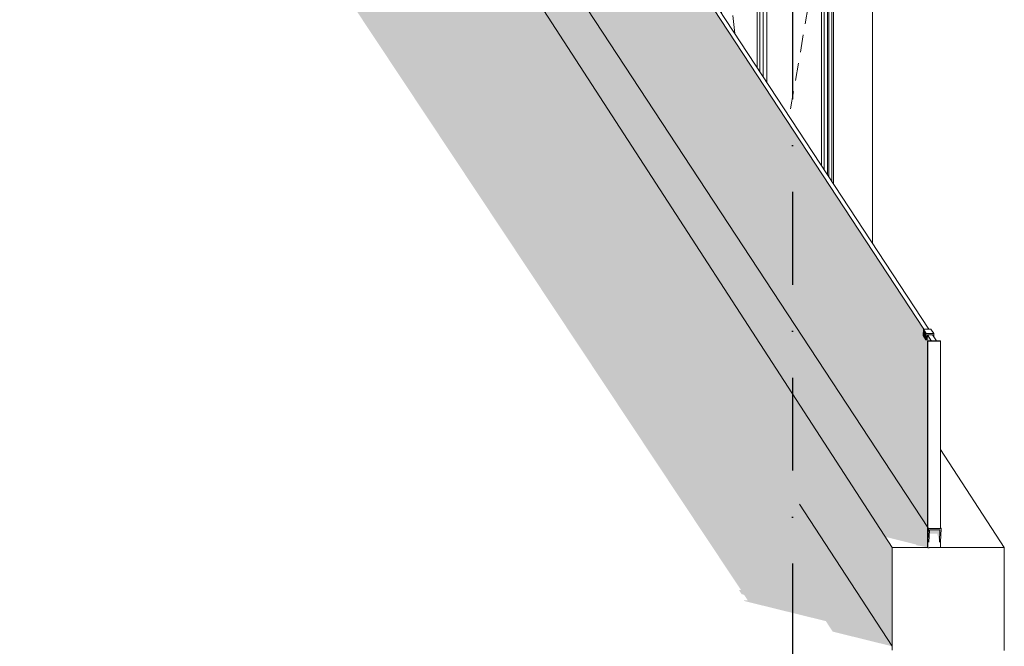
# Model space of a CAD drawing. Header units: millimetres. Extents: x -5786624 to -5751925, y -4800 to 9338.
# Tile 11 of 15: x -5763531 to -5759714, y 16 to 2445. Entities that reach past the tile are written whole.
import ezdxf
from ezdxf.enums import TextEntityAlignment as Align

# ---------------------------------------------------------------- set-up
doc = ezdxf.new("R2010")
doc.units = ezdxf.units.MM
doc.header["$MEASUREMENT"] = 0
doc.linetypes.add('Kropki i Kreski', pattern=[720, 360, -180, 0, -180])
for name, color, linetype in [('Nowe_130-Z Teren otaczajacy', 7, 'Continuous'), ('Nowe_220-A Ściany', 7, 'Continuous'), ('Nowe_260-A Balustrady', 7, 'Continuous'), ('Nowe_280-A Dachy Powłoki', 7, 'Continuous'), ('Nowe_290-A Ściany kurtynowe', 7, 'Continuous'), ('Nowe_410-K Osie', 7, 'Continuous')]:
    doc.layers.add(name, color=color, linetype=linetype)
for name, color, linetype, lineweight in [('Nowe_130-Z Teren otaczajacy_Nr_pióra__2', 8, 'Continuous', 13), ('Nowe_220-A Ściany_Nr_pióra__87', 7, 'Continuous', 13), ('Nowe_260-A Balustrady_Nr_pióra__11', 7, 'Continuous', 13), ('Nowe_260-A Balustrady_Nr_pióra__91', 7, 'Continuous', 13), ('Nowe_290-A Ściany kurtynowe_Nr_pióra__3', 7, 'Continuous', 13), ('Nowe_290-A Ściany kurtynowe_Nr_pióra__83', 7, 'Continuous', 13), ('Nowe_290-A Ściany kurtynowe_Nr_pióra__87', 7, 'Continuous', 13), ('Nowe_410-K Osie_Nr_pióra__1', 7, 'Continuous', 13)]:
    doc.layers.add(name, color=color, linetype=linetype, lineweight=lineweight)
for name, color, linetype, lineweight, true_color in [('Nowe_130-Z Teren otaczajacy_Nr_pióra__61', 7, 'Continuous', 13, 0x6a6a6a), ('Nowe_220-A Ściany_Nr_pióra__61', 7, 'Continuous', 13, 0x6a6a6a), ('Nowe_260-A Balustrady_Nr_pióra__61', 7, 'Continuous', 13, 0x6a6a6a), ('Nowe_280-A Dachy Powłoki_Nr_pióra__61', 7, 'Continuous', 13, 0x6a6a6a), ('Nowe_290-A Ściany kurtynowe_Nr_pióra__61', 7, 'Continuous', 13, 0x6a6a6a), ('Nowe_410-K Osie_Nr_pióra__25', 7, 'Continuous', 25, 0x40a5ff)]:
    doc.layers.add(name, color=color, linetype=linetype, lineweight=lineweight, true_color=true_color)
doc.styles.add('STYL_AUTOMATYCZNY_1', font='arial.ttf')

# ---------------------------------------------------------------- blocks, each defined once
blk = doc.blocks.new('ElemPrzekroju_4', base_point=(-5361781.8, 0))
at = {"layer": 'Nowe_220-A Ściany_Nr_pióra__61', "linetype": 'Continuous', "lineweight": 0, "true_color": 0x1a1a1a}
for points in [[(-5760285.6, 5224.4), (-5760285.6, 5163), (-5760276.8, 5174.2), (-5760245.6, 5220.2), (-5760245.6, 5239.2)], [(-5760245.6, 5220.2), (-5760228.4, 5245.6), (-5760245.6, 5239.2)], [(-5760377.1, 5190.6), (-5760377.1, 5047), (-5760285.6, 5163), (-5760285.6, 5224.4)]]:
    blk.add_hatch(color=250, dxfattribs=at).paths.add_polyline_path(points)
at = {"layer": 'Nowe_220-A Ściany_Nr_pióra__87', "color": 7, "linetype": 'Continuous', "lineweight": 13}
blk.add_line((-5760225.6, 5246.6), (-5760225.6, 1578.7), dxfattribs=at)
blk = doc.blocks.new('ElemPrzekroju_14', base_point=(-5361781.8, 0))
at = {"layer": 'Nowe_260-A Balustrady_Nr_pióra__61', "linetype": 'Continuous', "lineweight": 0, "true_color": 0x1a1a1a}
for points in [[(-5763431.5, 5688.5), (-5761677.8, 2936.7), (-5760011.6, 400.7), (-5760008.7, 472.5)], [(-5763431.5, 5688.5), (-5763431.5, 5609), (-5761677.8, 2936.7)], [(-5763431.5, 5688.5), (-5761907.2, 3365.5), (-5760621.7, 1406.6), (-5760012.5, 478.2), (-5760012.5, 478.3), (-5761060.3, 2099.1), (-5763414.4, 5688.5)], [(-5760012.5, 500.8), (-5761060.3, 2099.1), (-5760012.5, 478.3)], [(-5759964, 468.2), (-5759965.9, 468.2), (-5759965.9, 419.9)]]:
    blk.add_hatch(color=250, dxfattribs=at).paths.add_polyline_path(points)
at = {"layer": 'Nowe_260-A Balustrady_Nr_pióra__11', "color": 7, "linetype": 'Continuous', "lineweight": 13}
for p, q in [((-5763431.5, 5609), (-5763431.5, 5688.5)), ((-5763431.5, 5688.5), (-5763414.4, 5688.5)), ((-5760008.7, 472.5), (-5763431.5, 5688.5)), ((-5760011.6, 400.7), (-5760008.7, 472.5)), ((-5760008.7, 472.5), (-5759959.4, 472.5)), ((-5760004.5, 468.2), (-5760006.4, 419.9)), ((-5759964, 468.2), (-5760004.5, 468.2)), ((-5759965.9, 419.9), (-5759964, 468.2)), ((-5759959.4, 472.5), (-5759961.5, 475.7)), ((-5759959.4, 472.5), (-5759961.5, 419.9))]:
    blk.add_line(p, q, dxfattribs=at)
blk = doc.blocks.new('ElemPrzekroju_15', base_point=(-5361781.8, 0))
at = {"layer": 'Nowe_260-A Balustrady_Nr_pióra__61', "linetype": 'Continuous', "lineweight": 0, "true_color": 0x1a1a1a}
for points in [[(-5760012.5, 478.2), (-5760010.8, 475.7), (-5760010.8, 1198.5), (-5760012.5, 1200.9)], [(-5760004.5, 468.2), (-5760005, 453.5), (-5759974.4, 453.5), (-5759965.9, 419.9), (-5759965.9, 468.2)], [(-5760010.8, 419.9), (-5760011.6, 400.7), (-5760011, 399.7), (-5760011, 398.7), (-5760010.8, 398.5)]]:
    blk.add_hatch(color=250, dxfattribs=at).paths.add_polyline_path(points)
at = {"layer": 'Nowe_260-A Balustrady_Nr_pióra__11', "color": 7, "linetype": 'Continuous', "lineweight": 13}
for p, q in [((-5759997.6, 1200.9), (-5760012.5, 1200.9)), ((-5760012.5, 1200.9), (-5760010.8, 1198.5)), ((-5760012.5, 478.2), (-5760012.5, 1200.9)), ((-5760010.8, 1198.5), (-5759961.5, 1198.5)), ((-5760010.8, 398.5), (-5760010.8, 1198.5)), ((-5759977.9, 1200.9), (-5759997.6, 1200.9)), ((-5759963.1, 1200.9), (-5759977.9, 1200.9)), ((-5759961.5, 1198.5), (-5759963.1, 1200.9)), ((-5759961.5, 475.7), (-5759961.5, 1198.5)), ((-5760012.5, 402), (-5760012.5, 478.2)), ((-5759961.5, 401.5), (-5759961.5, 419.9)), ((-5760011, 398.7), (-5760010.8, 398.5)), ((-5760010.8, 398.5), (-5760005.3, 398.5))]:
    blk.add_line(p, q, dxfattribs=at)
blk = doc.blocks.new('ElemPrzekroju_20', base_point=(-5361781.8, 0))
at = {"layer": 'Nowe_130-Z Teren otaczajacy_Nr_pióra__61', "linetype": 'Continuous', "lineweight": 0, "true_color": 0x1a1a1a}
blk.add_hatch(color=250, dxfattribs=at).paths.add_polyline_path([(-5760406.3, 113.9), (-5760379.6, 73.2), (-5760149.1, 16.3), (-5760508.1, 566.7), (-5762021.2, 2884.7), (-5762447.2, 2813.3), (-5760735.5, 234.8), (-5760743.1, 234.5), (-5760732, 217.8), (-5760723.3, 216.4), (-5760709, 194.9), (-5760724.2, 194.4), (-5760722.6, 191.9)])
at = {"layer": 'Nowe_130-Z Teren otaczajacy_Nr_pióra__2', "color": 8, "linetype": 'Continuous', "lineweight": 13}
blk.add_line((-5760149, 16.2), (-5760508.1, 566.7), dxfattribs=at)
blk = doc.blocks.new('ElemPrzekroju_21', base_point=(-5361781.8, 0))
at = {"layer": 'Nowe_260-A Balustrady_Nr_pióra__61', "linetype": 'Continuous', "lineweight": 0, "true_color": 0x1a1a1a}
for points in [[(-5763403.5, 6394.9), (-5763415.2, 6412.8), (-5763415.2, 5691.3), (-5763414.4, 5691), (-5763414.5, 5688.5), (-5763414.4, 5688.5), (-5761060.3, 2099.1), (-5760012.5, 500.8), (-5760012.5, 1200.9), (-5759997.6, 1200.9), (-5760012.6, 1223.7), (-5760013.3, 1204.3), (-5760018.3, 1204.3), (-5760029.3, 1221.1), (-5760028.3, 1245.3), (-5760026.8, 1245.3), (-5763389.3, 6373.3), (-5763390.1, 6353.8), (-5763395, 6353.8), (-5763406, 6370.6), (-5763405, 6394.9)], [(-5760029.3, 1221.1), (-5760018.3, 1204.3), (-5760017.3, 1228.5), (-5760028.3, 1245.3)], [(-5760012.6, 1223.7), (-5760017.9, 1214), (-5760018.3, 1204.3), (-5760013.3, 1204.3)]]:
    blk.add_hatch(color=250, dxfattribs=at).paths.add_polyline_path(points)
at = {"layer": 'Nowe_260-A Balustrady_Nr_pióra__11', "color": 7, "linetype": 'Continuous', "lineweight": 13}
for p, q in [((-5760026.8, 1245.3), (-5763389.3, 6373.3)), ((-5760007, 1245.3), (-5763369.6, 6373.3)), ((-5759996.8, 1199.7), (-5760012.6, 1223.7)), ((-5759977.9, 1200.9), (-5759992.8, 1223.7)), ((-5759996.8, 1199.7), (-5759977.1, 1199.7)), ((-5759977.4, 1200.2), (-5759977.9, 1200.9)), ((-5759977.1, 1199.7), (-5759977.4, 1200.2))]:
    blk.add_line(p, q, dxfattribs=at)
at = {"layer": 'Nowe_260-A Balustrady_Nr_pióra__91', "color": 7, "linetype": 'Continuous', "lineweight": 13}
for p, q in [((-5760029.3, 1221.1), (-5760028.3, 1245.3)), ((-5760028.3, 1245.3), (-5759998.7, 1245.3)), ((-5760028.3, 1245.3), (-5760017.3, 1228.5)), ((-5760018.3, 1204.3), (-5760017.3, 1228.5)), ((-5760017.3, 1228.5), (-5759987.7, 1228.5)), ((-5760012.6, 1223.7), (-5760013.3, 1204.3)), ((-5759992.8, 1223.7), (-5760012.6, 1223.7)), ((-5759998.7, 1245.3), (-5759987.7, 1228.5)), ((-5759987.7, 1228.5), (-5759988.2, 1216.6)), ((-5760029.3, 1221.1), (-5760018.3, 1204.3)), ((-5760013.3, 1204.3), (-5760018.3, 1204.3))]:
    blk.add_line(p, q, dxfattribs=at)
blk = doc.blocks.new('ElemPrzekroju_43', base_point=(-5361781.8, 0))
at = {"layer": 'Nowe_280-A Dachy Powłoki_Nr_pióra__61', "linetype": 'Continuous', "lineweight": 0, "true_color": 0x1a1a1a}
for points in [[(-5763531.4, 5600.4), (-5760148.7, 389.4), (-5760148.7, 399.7), (-5763531.4, 5610.8)], [(-5760056.6, 410.9), (-5760054.5, 407.7), (-5760023.1, 402.6), (-5760011.7, 399.7), (-5760011, 399.7), (-5760011.6, 400.7), (-5761677.8, 2936.7), (-5763431.5, 5609), (-5763431.5, 5610.8), (-5763531.4, 5610.8), (-5760175.3, 440.6)], [(-5763531.4, 5600.4), (-5763531.4, 5306.7), (-5760148.7, 95.6), (-5760148.7, 389.4)], [(-5763531.4, 5210.3), (-5762021.9, 2884.9), (-5762021.3, 2884.9), (-5762021.2, 2884.7), (-5760508.1, 566.7), (-5760149, 16.2), (-5760149, 1.9), (-5760148.7, 1.9), (-5760148.7, 95.6), (-5763531.4, 5306.7)], [(-5760011.7, 397.2), (-5760005.3, 398.5), (-5760010.8, 398.5), (-5760011, 398.7), (-5760011, 399.7), (-5760011.7, 399.7)]]:
    blk.add_hatch(color=250, dxfattribs=at).paths.add_polyline_path(points)
at = {"layer": 'Nowe_280-A Dachy Powłoki_Nr_pióra__61', "color": 251, "linetype": 'Continuous', "lineweight": 13, "true_color": 0x6a6a6a}
for p, q in [((-5763531.4, 5610.8), (-5760148.7, 399.7)), ((-5759714.4, 399.8), (-5759961.5, 779.1)), ((-5760148.7, 399.7), (-5760011, 399.7)), ((-5760148.7, 389.4), (-5760148.7, 399.7)), ((-5760148.7, 95.6), (-5760148.7, 389.4)), ((-5760005.3, 399.7), (-5759714.4, 399.8)), ((-5759714.4, 389.4), (-5759714.4, 399.8)), ((-5759714.4, 95.7), (-5759714.4, 389.4)), ((-5760148.7, 1.9), (-5760148.7, 95.6)), ((-5759714.4, 0), (-5759714.4, 95.7))]:
    blk.add_line(p, q, dxfattribs=at)
blk = doc.blocks.new('ElemPrzekroju_72', base_point=(-5361781.8, 0))
at = {"layer": 'Nowe_290-A Ściany kurtynowe_Nr_pióra__61', "linetype": 'Continuous', "lineweight": 0, "true_color": 0x1a1a1a}
blk.add_hatch(color=250, dxfattribs=at).paths.add_polyline_path([(-5760383.3, 2956.3), (-5760383.3, 2944.8), (-5760377.1, 2944.8), (-5760377.1, 2956.3)])
at = {"layer": 'Nowe_290-A Ściany kurtynowe_Nr_pióra__87', "color": 7, "linetype": 'Continuous', "lineweight": 13}
for p, q in [((-5760377.1, 2986.3), (-5760383.3, 2986.3)), ((-5760370.3, 2986.3), (-5760377.1, 2986.3)), ((-5760370.3, 2976.3), (-5760370.3, 2986.3)), ((-5760377.1, 2946.3), (-5760377.1, 2956.3)), ((-5760377.1, 1809.7), (-5760377.1, 2946.3))]:
    blk.add_line(p, q, dxfattribs=at)
blk = doc.blocks.new('ElemPrzekroju_109', base_point=(-5361781.8, 0))
at = {"layer": 'Nowe_290-A Ściany kurtynowe_Nr_pióra__87', "color": 7, "linetype": 'Continuous', "lineweight": 13}
for p, q in [((-5760394.1, 1835.6), (-5760394.1, 2956.3)), ((-5760383.3, 2956.3), (-5760383.3, 2966.3)), ((-5760383.3, 1819.1), (-5760383.3, 2956.3))]:
    blk.add_line(p, q, dxfattribs=at)
blk = doc.blocks.new('ElemPrzekroju_130', base_point=(-5361781.8, 0))
at = {"layer": 'Nowe_290-A Ściany kurtynowe_Nr_pióra__61', "linetype": 'Continuous', "lineweight": 0, "true_color": 0x1a1a1a}
for points in [[(-5760671.9, 2886.3), (-5760811.2, 2886.3), (-5760811.2, 2874.8), (-5760671.9, 2874.8)], [(-5760671.9, 2886.3), (-5760671.9, 2874.8), (-5760662.2, 2886.3)], [(-5760422.7, 2886.3), (-5760635.2, 2886.3), (-5760635.2, 2874.8), (-5760422.7, 2874.8)], [(-5760422.7, 2886.3), (-5760422.7, 2874.8), (-5760413.1, 2886.3)]]:
    blk.add_hatch(color=250, dxfattribs=at).paths.add_polyline_path(points)
at = {"layer": 'Nowe_290-A Ściany kurtynowe_Nr_pióra__3', "color": 7, "linetype": 'Continuous', "lineweight": 13}
for p, q in [((-5760824.7, 2936.3), (-5760815.9, 2863.2)), ((-5760399.5, 2936.3), (-5760411.1, 2868.7)), ((-5760418.3, 2826.4), (-5760429.9, 2758.8)), ((-5760810.4, 2817.6), (-5760801.6, 2744.5)), ((-5760437.1, 2716.5), (-5760448.7, 2648.9)), ((-5760796, 2698.9), (-5760787.2, 2625.8)), ((-5760456, 2606.6), (-5760467.5, 2539)), ((-5760781.7, 2580.2), (-5760772.8, 2507.1)), ((-5760474.8, 2496.7), (-5760486.3, 2429.1)), ((-5760767.3, 2461.5), (-5760758.9, 2392)), ((-5760493.6, 2386.8), (-5760505.1, 2319.2)), ((-5760512.4, 2276.9), (-5760524, 2209.3)), ((-5760531.2, 2167), (-5760542.8, 2099.4))]:
    blk.add_line(p, q, dxfattribs=at)
at = {"layer": 'Nowe_290-A Ściany kurtynowe_Nr_pióra__83', "color": 7, "linetype": 'Continuous', "lineweight": 13}
for p, q in [((-5760403.7, 2986.3), (-5760830.2, 2986.3)), ((-5760824.7, 2492.4), (-5760824.7, 2936.3)), ((-5760648.7, 2936.3), (-5760824.7, 2936.3)), ((-5760648.7, 2223.9), (-5760648.7, 2936.3)), ((-5760648.7, 2936.3), (-5760399.5, 2936.3)), ((-5760399.5, 1843.9), (-5760399.5, 2936.3)), ((-5760811.2, 2886.3), (-5760662.2, 2886.3)), ((-5760811.2, 2471.7), (-5760811.2, 2886.3)), ((-5760671.9, 2259.2), (-5760671.9, 2886.3)), ((-5760662.2, 2886.3), (-5760662.2, 2244.5)), ((-5760635.2, 2203.2), (-5760635.2, 2886.3)), ((-5760635.2, 2886.3), (-5760413.1, 2886.3)), ((-5760422.7, 1879.2), (-5760422.7, 2886.3)), ((-5760413.1, 2886.3), (-5760413.1, 1864.5))]:
    blk.add_line(p, q, dxfattribs=at)
blk = doc.blocks.new('Standardowy znacznik osi[4]', base_point=(-5760535.6, 8538.2))
at = {"layer": 'Nowe_410-K Osie_Nr_pióra__25', "color": 161, "linetype": 'Kropki i Kreski', "lineweight": 25, "true_color": 0x40a5ff}
blk.add_line((-5760535.6, 7538.2), (-5760535.6, -3000), dxfattribs=at)
at = {"layer": 'Nowe_410-K Osie_Nr_pióra__1', "color": 7, "lineweight": 13, "style": 'STYL_AUTOMATYCZNY_1'}
for tag, p in [('AC_MarkerText_1_0', (-5760535.6, 9113.2)), ('AC_MarkerText_1_1', (-5760535.6, -4225))]:
    blk.add_attdef(tag, text='', height=350, rotation=360, dxfattribs=at).set_placement(p, align=Align.TOP_CENTER)

msp = doc.modelspace()

# ---------------------------------------------------------------- block references
at = {"layer": 'Nowe_130-Z Teren otaczajacy', "lineweight": 0}
msp.add_blockref('ElemPrzekroju_20', (-5361781.8, 0), dxfattribs=at)
at = {"layer": 'Nowe_220-A Ściany', "lineweight": 0}
msp.add_blockref('ElemPrzekroju_4', (-5361781.8, 0), dxfattribs=at)
at = {"layer": 'Nowe_260-A Balustrady', "lineweight": 0}
for name in ['ElemPrzekroju_21', 'ElemPrzekroju_14', 'ElemPrzekroju_15']:
    msp.add_blockref(name, (-5361781.8, 0), dxfattribs=at)
at = {"layer": 'Nowe_280-A Dachy Powłoki', "lineweight": 0}
msp.add_blockref('ElemPrzekroju_43', (-5361781.8, 0), dxfattribs=at)
at = {"layer": 'Nowe_290-A Ściany kurtynowe', "lineweight": 0}
for name in ['ElemPrzekroju_130', 'ElemPrzekroju_72', 'ElemPrzekroju_109']:
    msp.add_blockref(name, (-5361781.8, 0), dxfattribs=at)
at = {"layer": 'Nowe_410-K Osie', "color": 8, "linetype": 'Continuous', "lineweight": 13}
msp.add_blockref('Standardowy znacznik osi[4]', (-5760535.6, 8538.2), dxfattribs=at)

doc.saveas('drawing.dxf')
